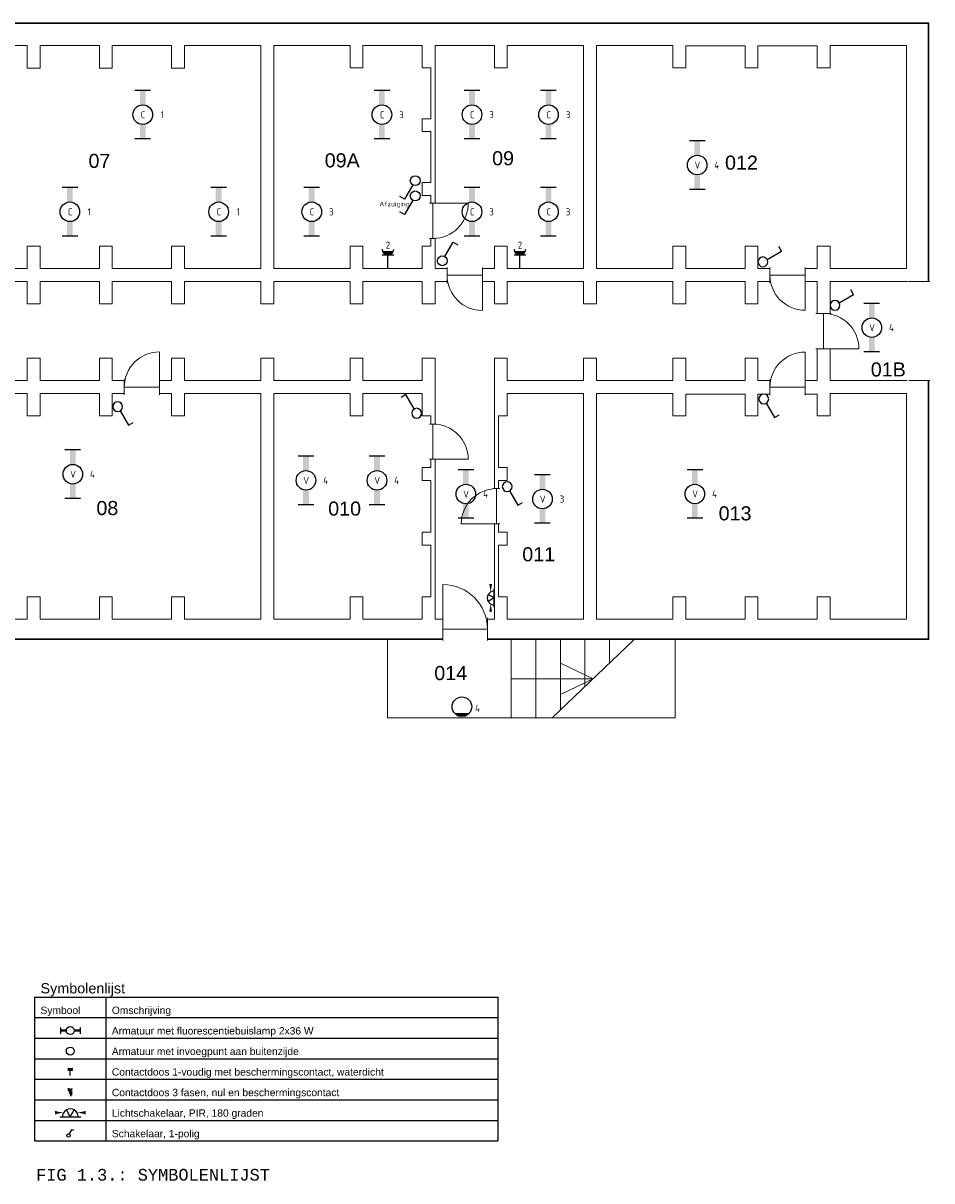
# Model space of a CAD drawing. Extents: x -138 to 45249, y -16608 to 16935.
# Tile 2 of 2: x 22041 to 45249, y -13835 to 15735. Entities that reach past the tile are written whole.
import ezdxf
from ezdxf.enums import TextEntityAlignment as Align

# ---------------------------------------------------------------- set-up
doc = ezdxf.new("R2010")
doc.units = 0
doc.header["$LTSCALE"] = 100
doc.header["$MEASUREMENT"] = 0
doc.set_wipeout_variables(frame=1)
for name, color, linetype in [('15', 7, 'Continuous'), ('BL$9----', 1, 'Continuous'), ('EL$1----', 3, 'Continuous'), ('EL6222--', 3, 'Continuous'), ('EL6311--', 3, 'Continuous'), ('Text', 1, 'Continuous')]:
    doc.layers.add(name, color=color, linetype=linetype)
for name, color, linetype, lineweight in [('X-L0_C_projectielijn', 253, 'Continuous', 5), ('X-L21_C_buitenwanden', 253, 'Continuous', 30), ('X-L22_C_binnenwand', 253, 'Continuous', 13), ('X-L24_C_trappen hellingen', 253, 'Continuous', 5), ('X-L32_C_binnenwandopeningen', 253, 'Continuous', 5), ('X-T22_C_ruimtelabel', 253, 'Continuous', 5)]:
    doc.layers.add(name, color=color, linetype=linetype, lineweight=lineweight)
doc.styles.add('MONOTXT', font='MONOTXT')
doc.styles.add('STABICAD-012', font='ISOCP.SHX', dxfattribs={"height": 120})
doc.styles.add('STABICAD-018', font='ISOCP.SHX', dxfattribs={"height": 180})
doc.styles.get("Standard").update_dxf_attribs({"font": 'arial.ttf'})

# ---------------------------------------------------------------- blocks, each defined once
blk = doc.blocks.new('DVDVB_32_-S-_DoorgangRuimte')
at = {"linetype": 'Continuous', "lineweight": 13}
blk.add_wipeout([(0, 0.6), (1, 0.6), (1, -0.6), (0, -0.6)], dxfattribs=at)
at = {"color": 7, "linetype": 'ByBlock', "lineweight": 13}
for p, q in [((0, -0.5), (0, 0.5)), ((1, -0.5), (1, 0.5))]:
    blk.add_line(p, q, dxfattribs=at)
blk = doc.blocks.new('DVDVB_32_-S-_Deur')
at = {"linetype": 'Continuous', "lineweight": 13}
blk.add_wipeout([(0, -0.5), (1, -0.5), (1, 0.5), (0, 0.5)], dxfattribs=at)
at = {"color": 0, "linetype": 'ByBlock', "lineweight": -2}
for p, q in [((0, -0.5), (0, 0.5)), ((1, -0.5), (1, 0.5)), ((0, 0), (1, 0))]:
    blk.add_line(p, q, dxfattribs=at)
blk = doc.blocks.new('DVDVB_32_-S-_DraairichtingEnkel')
at = {"color": 0, "linetype": 'ByBlock', "lineweight": -2}
blk.add_line((0, 0), (0, 1), dxfattribs=at)
blk.add_arc((0, 0), 1, 0, 90, dxfattribs=at)
blk = doc.blocks.new('*U8')
at = {"color": 0, "linetype": 'Continuous'}
for p, q in [((-6.2, 2), (-6.2, -2)), ((6.2, 2), (6.2, -2))]:
    blk.add_line(p, q, dxfattribs=at)
blk.add_circle((0, 0), 2.5, dxfattribs=at)
for points in [[(-2.5, 0.75), (-6.2, 0.75), (-2.5, -0.75), (-6.2, -0.75)], [(2.5, 0.75), (6.2, 0.75), (2.5, -0.75), (6.2, -0.75)]]:
    blk.add_solid(points, dxfattribs=at)
at = {"color": 0, "linetype": 'Continuous', "style": 'STABICAD-018'}
for tag, p in [('PANEL', (0, 8)), ('CIRCUIT', (0, 5)), ('SUBCIRCUIT', (4.5, 5)), ('LIGHTFIXTURECODE', (0, 0)), ('SWITCHCODE', (4.5, -3))]:
    blk.add_attdef(tag, text='', height=1.8, dxfattribs=at).set_placement(p, align=Align.MIDDLE)
blk = doc.blocks.new('CE_1114A1')
at = {"color": 0, "linetype": 'Continuous'}
for p, q in [((0.62, 1.08), (2.74, 4.75)), ((2.74, 4.75), (3.95, 4.05))]:
    blk.add_line(p, q, dxfattribs=at)
blk.add_circle((0, 0), 1.25, dxfattribs=at)
at = {"color": 0, "linetype": 'Continuous', "style": 'STABICAD-018', "flags": 1}
for tag in ['ARTICLECODE', 'CODING']:
    blk.add_attdef(tag, text='', height=1.8, dxfattribs=at).set_placement((0, 0), align=Align.MIDDLE)
at = {"color": 0, "linetype": 'Continuous', "style": 'STABICAD-018'}
blk.add_attdef('CIRCUITSWITCH', text='', height=1.8, dxfattribs=at).set_placement((3, 0.08), align=Align.MIDDLE_LEFT)
blk = doc.blocks.new('111304AWP')
at = {"color": 0, "linetype": 'Continuous'}
for p, q in [((1.3, 5.25), (-1.3, 5.25)), ((1.16, 5.05), (-1.16, 5.05)), ((0.96, 4.85), (-0.96, 4.85)), ((0.65, 4.65), (-0.65, 4.65))]:
    blk.add_line(p, q, dxfattribs=at)
blk = doc.blocks.new('*U13')
at = {"color": 0, "linetype": 'Continuous'}
for p, q in [((-1.5, 4.5), (1.5, 4.5)), ((0, 1), (0, 4.5))]:
    blk.add_line(p, q, dxfattribs=at)
blk.add_arc((0, 6), 1.5, 180, 0, dxfattribs=at)
blk.add_blockref('111304AWP', (0, 0), dxfattribs=at)
at = {"color": 0, "linetype": 'Continuous', "style": 'STABICAD-018'}
for tag, p in [('PANEL', (0, 11.5)), ('CIRCUIT', (0, 8.5)), ('SUBCIRCUIT', (4.5, 8.5)), ('ARTICLECODE', (0, 0))]:
    blk.add_attdef(tag, text='', height=1.8, dxfattribs=at).set_placement(p, align=Align.MIDDLE)
at = {"color": 0, "linetype": 'Continuous', "style": 'STABICAD-018', "flags": 1}
blk.add_attdef('POWERCODE', text='', height=1.8, dxfattribs=at).set_placement((13, 8.5), align=Align.MIDDLE)
blk = doc.blocks.new('E00528')
at = {"color": 0, "linetype": 'Continuous'}
for p, q in [((-2.33, 0.99), (2.33, 0.99)), ((0, 0.99), (-0.89, 2.54)), ((0, 0.99), (0.89, 2.54))]:
    blk.add_line(p, q, dxfattribs=at)
for centre, radius, start, end in [((0, 0.99), 1.78, 359.9997, 180.0003), ((0.23, 1.91), 3.56, 174.9809, 185.0191), ((-0.23, 1.91), 3.56, 354.9809, 5.0191)]:
    blk.add_arc(centre, radius, start, end, dxfattribs=at)
for points in [[(-1.55, 1.91), (-3.32, 2.22), (-3.32, 1.6)], [(1.55, 1.91), (3.32, 2.22), (3.32, 1.6)]]:
    blk.add_solid(points, dxfattribs=at)
at = {"color": 0, "linetype": 'Continuous', "style": 'STABICAD-018'}
for tag, p in [('SWITCHCODE', (0.61, 4.78)), ('ARTICLECODE', (0, 0))]:
    blk.add_attdef(tag, text='', height=1.8, dxfattribs=at).set_placement(p, align=Align.MIDDLE)
blk = doc.blocks.new('DVDVB_24_-S-_TrapOp')
at = {"color": 0, "lineweight": -2}
for p, q in [((0.15, 1), (0.15, 0)), ((0.75, 1), (0.25, 0)), ((0.3, 1), (0.3, 0.1)), ((0.45, 1), (0.45, 0.4)), ((0.6, 1), (0.6, 0.7)), ((0.3, 0.7), (0.5, 0.5)), ((0, 0.5), (0.5, 0.5)), ((0.3, 0.3), (0.5, 0.5))]:
    blk.add_line(p, q, dxfattribs=at)
at = {"color": 0, "lineweight": -2, "flags": 128}
blk.add_lwpolyline([(0, 1), (1, 1), (1, 0), (0, 0)], close=True, dxfattribs=at)
blk = doc.blocks.new('1115B3')
at = {"color": 0, "linetype": 'Continuous'}
blk.add_circle((0, 3.5), 2.5, dxfattribs=at)
at = {"color": 0, "linetype": 'Continuous', "style": 'STABICAD-018'}
for tag, p in [('PANEL', (0, 11.5)), ('CIRCUIT', (0, 8.5)), ('SUBCIRCUIT', (4.5, 8.5)), ('LIGHTFIXTURECODE', (0, 3.5)), ('SWITCHCODE', (4.5, 2.5))]:
    blk.add_attdef(tag, text='', height=1.8, dxfattribs=at).set_placement(p, align=Align.MIDDLE)
blk = doc.blocks.new('*U26')
at = {"layer": 'BL$9----', "color": 1}
for p, q in [((0, 0), (157.72, 0)), ((0, 0), (0, -49)), ((24.29, 0), (24.29, -49)), ((157.72, 0), (157.72, -49)), ((157.72, 0), (157.72, -49)), ((0, -7), (157.72, -7)), ((0, -14), (157.72, -14)), ((0, -21), (157.72, -21)), ((0, -28), (157.72, -28)), ((0, -35), (157.72, -35)), ((0, -42), (157.72, -42)), ((0, -49), (157.72, -49))]:
    blk.add_line(p, q, dxfattribs=at)
at = {"layer": 'BL$9----', "color": 2}
blk.add_attdef('TITLE', (2, 1.25), '', height=3.5, dxfattribs=at)
blk = doc.blocks.new('*U25')
at = {"layer": 'BL$9----', "color": 2}
for tag, p in [('blockname_0', (2, 1.25)), ('blockname_1', (2, 1.25)), ('blockname_2', (2, 1.25)), ('blockname_3', (2, 1.25)), ('blockname_4', (2, 1.25)), ('description_0', (26.29, 1.25)), ('description_1', (26.29, 1.25)), ('description_2', (26.29, 1.25)), ('description_3', (26.29, 1.25)), ('description_4', (26.29, 1.25))]:
    blk.add_attdef(tag, p, '', height=2.5, dxfattribs=at)
blk = doc.blocks.new('111304D')
at = {"color": 0, "linetype": 'Continuous'}
for p, q in [((-3, 10), (-3, 7.5)), ((-3, 8.7), (1.5, 6.1)), ((-1.5, 8.5), (1.5, 8.5)), ((1.5, 5.1), (-1.5, 6.9)), ((1.5, 4.1), (-1.5, 5.9)), ((1.5, 3.1), (-1.5, 4.9)), ((1.5, 2.1), (-1.5, 3.9)), ((0, 1), (0, 8.5))]:
    blk.add_line(p, q, dxfattribs=at)
at = {"color": 0, "linetype": 'Continuous', "const_width": 0.5}
blk.add_lwpolyline([(-1.7, 7.1, 1), (-2.2, 7.1, 1)], format="xyb", close=True, dxfattribs=at)
at = {"color": 0, "linetype": 'Continuous'}
blk.add_circle((-1.9, 7.1), 0.5, dxfattribs=at)
blk.add_arc((0, 10), 1.5, 180, 0, dxfattribs=at)
at = {"color": 0, "linetype": 'Continuous', "style": 'STABICAD-018'}
for tag, p in [('CIRCUIT', (0, 12.5)), ('PANEL', (0, 15.5)), ('SUBCIRCUIT', (4.5, 12.5)), ('ARTICLECODE', (0, 0))]:
    blk.add_attdef(tag, text='', height=1.8, dxfattribs=at).set_placement(p, align=Align.MIDDLE)
at = {"color": 0, "linetype": 'Continuous', "style": 'STABICAD-018', "flags": 1}
blk.add_attdef('POWERCODE', text='', height=1.8, dxfattribs=at).set_placement((13, 12.5), align=Align.MIDDLE)

msp = doc.modelspace()

# ---------------------------------------------------------------- linework, layer by layer
at = {"layer": 'EL6311--'}
for p, q in [((33066, -1896), (33430, -1894)), ((33088, -1917), (33409, -1915)), ((33111, -1933), (33383, -1934)), ((33152, -1954), (33346, -1954))]:
    msp.add_line(p, q, dxfattribs=at)
at = {"layer": 'X-L0_C_projectielijn'}
for p in [(31348, -9), (34508, -2009)]:
    msp.add_line(p, (31348, -2009), dxfattribs=at)
at = {"layer": 'X-L21_C_buitenwanden'}
msp.add_lwpolyline([(0, 15735), (0, 0), (45166, 0), (45166, 15735)], close=True, dxfattribs=at)
at = {"layer": 'X-L22_C_binnenwand'}
for points in [[(20195, 9465), (22145, 9465), (22145, 10035), (22475, 10035), (22475, 9465), (23988, 9465), (23988, 10035), (24318, 10035), (24318, 9465), (25830, 9465), (25830, 10035), (26160, 10035), (26160, 9465), (28110, 9465), (28110, 15165), (26160, 15165), (26160, 14582), (25830, 14582), (25830, 15165), (24318, 15165), (24318, 14582), (23988, 14582), (23988, 15165), (22475, 15165), (22475, 14582), (22145, 14582), (22145, 15165), (20195, 15165)], [(20195, 6605), (22145, 6605), (22145, 7175), (22475, 7175), (22475, 6605), (23988, 6605), (23988, 7175), (24318, 7175), (24318, 6605), (25830, 6605), (25830, 7175), (26160, 7175), (26160, 6605), (28110, 6605), (28110, 7175), (28440, 7175), (28440, 6605), (30390, 6605), (30390, 7175), (30720, 7175), (30720, 6605), (32232, 6605), (32232, 7175), (32562, 7175), (32562, 515), (34075, 515), (34075, 7175), (34405, 7175), (34405, 6605), (36355, 6605), (36355, 7175), (36685, 7175), (36685, 6605), (38635, 6605), (38635, 7175), (38965, 7175), (38965, 6605), (40478, 6605), (40478, 7175), (40808, 7175), (40808, 6605), (42320, 6605), (42320, 9135), (40808, 9135), (40808, 8565), (40478, 8565), (40478, 9135), (38965, 9135), (38965, 8565), (38635, 8565), (38635, 9135), (36685, 9135), (36685, 8565), (36355, 8565), (36355, 9135), (34405, 9135), (34405, 8565), (34075, 8565), (34075, 9135), (32562, 9135), (32562, 8565), (32232, 8565), (32232, 9135), (30720, 9135), (30720, 8565), (30390, 8565), (30390, 9135), (28440, 9135), (28440, 8565), (28110, 8565), (28110, 9135), (26160, 9135), (26160, 8565), (25830, 8565), (25830, 9135), (24318, 9135), (24318, 8565), (23988, 8565), (23988, 9135), (22475, 9135), (22475, 8565), (22145, 8565), (22145, 9135), (20195, 9135)], [(20195, 515), (22145, 515), (22145, 1085), (22475, 1085), (22475, 515), (23988, 515), (23988, 1085), (24318, 1085), (24318, 515), (25830, 515), (25830, 1085), (26160, 1085), (26160, 515), (28110, 515), (28110, 6275), (26160, 6275), (26160, 5705), (25830, 5705), (25830, 6275), (24318, 6275), (24318, 5705), (23988, 5705), (23988, 6275), (22475, 6275), (22475, 5705), (22145, 5705), (22145, 6275), (20195, 6275)]]:
    msp.add_lwpolyline(points, dxfattribs=at)
for points in [[(28440, 9465), (30390, 9465), (30390, 10035), (30720, 10035), (30720, 9465), (32232, 9465), (32232, 10035), (32452, 10035), (32452, 11335), (32232, 11335), (32232, 11665), (32452, 11665), (32452, 12965), (32232, 12965), (32232, 13295), (32452, 13295), (32452, 14595), (32232, 14595), (32232, 15165), (30720, 15165), (30720, 14595), (30390, 14595), (30390, 15165), (28440, 15165)], [(32562, 9465), (34075, 9465), (34075, 10035), (34405, 10035), (34405, 9465), (36355, 9465), (36355, 15165), (34405, 15165), (34405, 14595), (34075, 14595), (34075, 15165), (32562, 15165)], [(36685, 9465), (38635, 9465), (38635, 10035), (38965, 10035), (38965, 9465), (40478, 9465), (40478, 10035), (40808, 10035), (40808, 9465), (42320, 9465), (42320, 10035), (42650, 10035), (42650, 9465), (44600, 9465), (44600, 15165), (42650, 15165), (42650, 14595), (42320, 14595), (42320, 15152), (40808, 15152), (40808, 14595), (40478, 14595), (40478, 15152), (38965, 15152), (38965, 14595), (38635, 14595), (38635, 15165), (36685, 15165)], [(42650, 9135), (42650, 6605), (44698, 6605), (44698, 9135)], [(28440, 515), (30390, 515), (30390, 1085), (30720, 1085), (30720, 515), (32232, 515), (32232, 1085), (32452, 1085), (32452, 2405), (32232, 2405), (32232, 2735), (32452, 2735), (32452, 4055), (32232, 4055), (32232, 4385), (32452, 4385), (32452, 5705), (32232, 5705), (32232, 6275), (30720, 6275), (30720, 5705), (30390, 5705), (30390, 6275), (28440, 6275)], [(34405, 515), (36355, 515), (36355, 6275), (34405, 6275), (34405, 5705), (34185, 5705), (34185, 4385), (34405, 4385), (34405, 4055), (34185, 4055), (34185, 2735), (34405, 2735), (34405, 2405), (34185, 2405), (34185, 1085), (34405, 1085)], [(36685, 6275), (36685, 515), (38635, 515), (38635, 1085), (38965, 1085), (38965, 515), (40478, 515), (40478, 1085), (40808, 1085), (40808, 515), (42320, 515), (42320, 1085), (42650, 1085), (42650, 515), (44600, 515), (44600, 6275), (42650, 6275), (42650, 5705), (42320, 5705), (42320, 6262), (40808, 6262), (40808, 5705), (40478, 5705), (40478, 6262), (38965, 6262), (38965, 5705), (38635, 5705), (38635, 6275)]]:
    msp.add_lwpolyline(points, close=True, dxfattribs=at)

# ---------------------------------------------------------------- block references
at = {"layer": 'BL$9----', "xscale": 75, "yscale": 75, "zscale": 75}
msp.add_blockref('*U26', (22334, -9141), dxfattribs=at).add_auto_attribs({'TITLE': 'Symbolenlijst'})
at = {"layer": 'BL$9----'}
ref = msp.add_blockref('*U25', (22484, -9572), dxfattribs=dict(at, xscale=75, yscale=75, zscale=75))
ref.add_attrib('blockname_0', 'Symbool', (22484, -9572), dxfattribs={"color": 2, "height": 187.5})
ref.add_attrib('description_0', 'Omschrijving', (24306, -9572), dxfattribs={"color": 2, "height": 187.5})
at = {"layer": 'BL$9----', "color": 3, "zscale": 75}
for name, p, xscale, yscale in [('*U8', (23245, -9996), 40.5, 40.5), ('1115B3', (23245, -10663), 40.5, 40.5), ('*U13', (23245, -11188), 40.5, 40.5), ('111304D', (23261, -11695), 22.5, 22.5), ('E00528', (23245, -12310), 113.6357663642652, 113.6357663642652), ('CE_1114A1', (23199, -12680), 33.75, 33.75)]:
    msp.add_blockref(name, p, dxfattribs=dict(at, xscale=xscale, yscale=yscale))
at = {"layer": 'BL$9----'}
ref = msp.add_blockref('*U25', (22484, -10097), dxfattribs=dict(at, xscale=75, yscale=75, zscale=75))
ref.add_attrib('description_0', 'Armatuur met fluorescentiebuislamp 2x36 W', (24306, -10097), dxfattribs={"color": 1, "height": 187.5})
ref = msp.add_blockref('*U25', (34313, -10622), dxfattribs=dict(at, xscale=75, yscale=75, zscale=75))
ref.add_attrib('description_0', 'Armatuur met invoegpunt aan buitenzijde', (24306, -10622), dxfattribs={"color": 1, "height": 187.5})
ref = msp.add_blockref('*U25', (34313, -11147), dxfattribs=dict(at, xscale=75, yscale=75, zscale=75))
ref.add_attrib('description_0', 'Contactdoos 1-voudig met beschermingscontact, waterdicht', (24306, -11147), dxfattribs={"color": 1, "height": 187.5})
ref = msp.add_blockref('*U25', (34313, -11672), dxfattribs=dict(at, xscale=75, yscale=75, zscale=75))
ref.add_attrib('description_0', 'Contactdoos 3 fasen, nul en beschermingscontact', (24306, -11672), dxfattribs={"color": 1, "height": 187.5})
ref = msp.add_blockref('*U25', (34313, -12197), dxfattribs=dict(at, xscale=75, yscale=75, zscale=75))
ref.add_attrib('description_0', 'Lichtschakelaar, PIR, 180 graden', (24306, -12197), dxfattribs={"color": 1, "height": 187.5})
ref = msp.add_blockref('*U25', (34313, -12722), dxfattribs=dict(at, xscale=75, yscale=75, zscale=75))
ref.add_attrib('description_0', 'Schakelaar, 1-polig', (24306, -12722), dxfattribs={"color": 1, "height": 187.5})
at = {"layer": 'EL$1----', "linetype": 'Continuous', "yscale": 100, "zscale": 100, "rotation": 180}
for p, xscale in [((32054, 11713), 100), ((32054, 11323), 100), ((24456, 5940), -100)]:
    msp.add_blockref('CE_1114A1', p, dxfattribs=dict(at, xscale=xscale))
at = {"layer": 'EL$1----', "linetype": 'Continuous', "xscale": -100, "yscale": 100, "zscale": 100}
msp.add_blockref('CE_1114A1', (32089, 5772), dxfattribs=at)
at = {"layer": 'EL6222--', "linetype": 'Continuous'}
ref = msp.add_blockref('*U13', (31356, 9365), dxfattribs=dict(at, xscale=100, yscale=100, zscale=100))
ref.add_attrib('CIRCUIT', '2', dxfattribs={"layer": '0', "color": 1, "linetype": 'Continuous', "height": 180, "style": 'STABICAD-018'}).set_placement((31356, 10065), align=Align.MIDDLE)
ref = msp.add_blockref('*U13', (34728, 9365), dxfattribs=dict(at, xscale=100, yscale=100, zscale=100))
ref.add_attrib('CIRCUIT', '2', dxfattribs={"layer": '0', "color": 1, "linetype": 'Continuous', "height": 180, "style": 'STABICAD-018'}).set_placement((34728, 10065), align=Align.MIDDLE)
at = {"layer": 'EL6311--', "linetype": 'Continuous'}
ref = msp.add_blockref('*U8', (25096, 13398), dxfattribs=dict(at, xscale=100, yscale=100, zscale=100, rotation=270))
ref.add_attrib('CIRCUIT', '1', dxfattribs={"layer": '0', "color": 1, "linetype": 'Continuous', "height": 180, "style": 'STABICAD-018'}).set_placement((25596, 13398), align=Align.MIDDLE)
ref.add_attrib('SUBCIRCUIT', 'C', dxfattribs={"layer": '0', "color": 1, "linetype": 'Continuous', "height": 180, "style": 'STABICAD-018'}).set_placement((25102, 13396), align=Align.MIDDLE)
ref = msp.add_blockref('*U8', (31203, 13398), dxfattribs=dict(at, xscale=100, yscale=100, zscale=100, rotation=270))
ref.add_attrib('CIRCUIT', '3', dxfattribs={"layer": '0', "color": 1, "linetype": 'Continuous', "height": 180, "style": 'STABICAD-018'}).set_placement((31703, 13398), align=Align.MIDDLE)
ref.add_attrib('SUBCIRCUIT', 'C', dxfattribs={"layer": '0', "color": 1, "linetype": 'Continuous', "height": 180, "style": 'STABICAD-018'}).set_placement((31209, 13396), align=Align.MIDDLE)
ref = msp.add_blockref('*U8', (33504, 13398), dxfattribs=dict(at, xscale=100, yscale=100, zscale=100, rotation=270))
ref.add_attrib('CIRCUIT', '3', dxfattribs={"layer": '0', "color": 1, "linetype": 'Continuous', "height": 180, "style": 'STABICAD-018'}).set_placement((34004, 13398), align=Align.MIDDLE)
ref.add_attrib('SUBCIRCUIT', 'C', dxfattribs={"layer": '0', "color": 1, "linetype": 'Continuous', "height": 180, "style": 'STABICAD-018'}).set_placement((33510, 13396), align=Align.MIDDLE)
ref = msp.add_blockref('*U8', (35458, 13398), dxfattribs=dict(at, xscale=100, yscale=100, zscale=100, rotation=270))
ref.add_attrib('CIRCUIT', '3', dxfattribs={"layer": '0', "color": 1, "linetype": 'Continuous', "height": 180, "style": 'STABICAD-018'}).set_placement((35958, 13398), align=Align.MIDDLE)
ref.add_attrib('SUBCIRCUIT', 'C', dxfattribs={"layer": '0', "color": 1, "linetype": 'Continuous', "height": 180, "style": 'STABICAD-018'}).set_placement((35464, 13396), align=Align.MIDDLE)
ref = msp.add_blockref('*U8', (39256, 12110), dxfattribs=dict(at, xscale=100, yscale=100, zscale=100, rotation=270))
ref.add_attrib('CIRCUIT', '4', dxfattribs={"layer": '0', "color": 1, "linetype": 'Continuous', "height": 180, "style": 'STABICAD-018'}).set_placement((39756, 12110), align=Align.MIDDLE)
ref.add_attrib('SUBCIRCUIT', 'V', dxfattribs={"layer": '0', "color": 1, "linetype": 'Continuous', "height": 180, "style": 'STABICAD-018'}).set_placement((39262, 12108), align=Align.MIDDLE)
ref = msp.add_blockref('*U8', (23234, 10917), dxfattribs=dict(at, xscale=100, yscale=100, zscale=100, rotation=270))
ref.add_attrib('CIRCUIT', '1', dxfattribs={"layer": '0', "color": 1, "linetype": 'Continuous', "height": 180, "style": 'STABICAD-018'}).set_placement((23734, 10917), align=Align.MIDDLE)
ref.add_attrib('SUBCIRCUIT', 'C', dxfattribs={"layer": '0', "color": 1, "linetype": 'Continuous', "height": 180, "style": 'STABICAD-018'}).set_placement((23240, 10915), align=Align.MIDDLE)
ref = msp.add_blockref('*U8', (27034, 10917), dxfattribs=dict(at, xscale=100, yscale=100, zscale=100, rotation=270))
ref.add_attrib('CIRCUIT', '1', dxfattribs={"layer": '0', "color": 1, "linetype": 'Continuous', "height": 180, "style": 'STABICAD-018'}).set_placement((27534, 10917), align=Align.MIDDLE)
ref.add_attrib('SUBCIRCUIT', 'C', dxfattribs={"layer": '0', "color": 1, "linetype": 'Continuous', "height": 180, "style": 'STABICAD-018'}).set_placement((27040, 10915), align=Align.MIDDLE)
ref = msp.add_blockref('*U8', (29412, 10917), dxfattribs=dict(at, xscale=100, yscale=100, zscale=100, rotation=270))
ref.add_attrib('CIRCUIT', '3', dxfattribs={"layer": '0', "color": 1, "linetype": 'Continuous', "height": 180, "style": 'STABICAD-018'}).set_placement((29912, 10917), align=Align.MIDDLE)
ref.add_attrib('SUBCIRCUIT', 'C', dxfattribs={"layer": '0', "color": 1, "linetype": 'Continuous', "height": 180, "style": 'STABICAD-018'}).set_placement((29418, 10915), align=Align.MIDDLE)
ref = msp.add_blockref('*U8', (33504, 10917), dxfattribs=dict(at, xscale=100, yscale=100, zscale=100, rotation=270))
ref.add_attrib('CIRCUIT', '3', dxfattribs={"layer": '0', "color": 1, "linetype": 'Continuous', "height": 180, "style": 'STABICAD-018'}).set_placement((34004, 10917), align=Align.MIDDLE)
ref.add_attrib('SUBCIRCUIT', 'C', dxfattribs={"layer": '0', "color": 1, "linetype": 'Continuous', "height": 180, "style": 'STABICAD-018'}).set_placement((33510, 10915), align=Align.MIDDLE)
ref = msp.add_blockref('*U8', (35458, 10917), dxfattribs=dict(at, xscale=100, yscale=100, zscale=100, rotation=270))
ref.add_attrib('CIRCUIT', '3', dxfattribs={"layer": '0', "color": 1, "linetype": 'Continuous', "height": 180, "style": 'STABICAD-018'}).set_placement((35958, 10917), align=Align.MIDDLE)
ref.add_attrib('SUBCIRCUIT', 'C', dxfattribs={"layer": '0', "color": 1, "linetype": 'Continuous', "height": 180, "style": 'STABICAD-018'}).set_placement((35464, 10915), align=Align.MIDDLE)
ref = msp.add_blockref('*U8', (43716, 7958), dxfattribs=dict(at, xscale=100, yscale=100, zscale=100, rotation=270))
ref.add_attrib('CIRCUIT', '4', dxfattribs={"layer": '0', "color": 1, "linetype": 'Continuous', "height": 180, "style": 'STABICAD-018'}).set_placement((44216, 7958), align=Align.MIDDLE)
ref.add_attrib('SUBCIRCUIT', 'V', dxfattribs={"layer": '0', "color": 1, "linetype": 'Continuous', "height": 180, "style": 'STABICAD-018'}).set_placement((43722, 7956), align=Align.MIDDLE)
ref = msp.add_blockref('*U8', (23309, 4213), dxfattribs=dict(at, xscale=100, yscale=100, zscale=100, rotation=270))
ref.add_attrib('CIRCUIT', '4', dxfattribs={"layer": '0', "color": 1, "linetype": 'Continuous', "height": 180, "style": 'STABICAD-018'}).set_placement((23809, 4213), align=Align.MIDDLE)
ref.add_attrib('SUBCIRCUIT', 'V', dxfattribs={"layer": '0', "color": 1, "linetype": 'Continuous', "height": 180, "style": 'STABICAD-018'}).set_placement((23315, 4211), align=Align.MIDDLE)
ref = msp.add_blockref('*U8', (29263, 4056), dxfattribs=dict(at, xscale=100, yscale=100, zscale=100, rotation=270))
ref.add_attrib('CIRCUIT', '4', dxfattribs={"layer": '0', "color": 1, "linetype": 'Continuous', "height": 180, "style": 'STABICAD-018'}).set_placement((29763, 4056), align=Align.MIDDLE)
ref.add_attrib('SUBCIRCUIT', 'V', dxfattribs={"layer": '0', "color": 1, "linetype": 'Continuous', "height": 180, "style": 'STABICAD-018'}).set_placement((29269, 4054), align=Align.MIDDLE)
ref = msp.add_blockref('*U8', (31078, 4056), dxfattribs=dict(at, xscale=100, yscale=100, zscale=100, rotation=270))
ref.add_attrib('CIRCUIT', '4', dxfattribs={"layer": '0', "color": 1, "linetype": 'Continuous', "height": 180, "style": 'STABICAD-018'}).set_placement((31578, 4056), align=Align.MIDDLE)
ref.add_attrib('SUBCIRCUIT', 'V', dxfattribs={"layer": '0', "color": 1, "linetype": 'Continuous', "height": 180, "style": 'STABICAD-018'}).set_placement((31084, 4054), align=Align.MIDDLE)
ref = msp.add_blockref('*U8', (35304, 3580), dxfattribs=dict(at, xscale=100, yscale=100, zscale=100, rotation=270))
ref.add_attrib('CIRCUIT', '3', dxfattribs={"layer": '0', "color": 1, "linetype": 'Continuous', "height": 180, "style": 'STABICAD-018'}).set_placement((35804, 3580), align=Align.MIDDLE)
ref.add_attrib('SUBCIRCUIT', 'V', dxfattribs={"layer": '0', "color": 1, "linetype": 'Continuous', "height": 180, "style": 'STABICAD-018'}).set_placement((35310, 3578), align=Align.MIDDLE)
ref = msp.add_blockref('*U8', (39196, 3708), dxfattribs=dict(at, xscale=100, yscale=100, zscale=100, rotation=270))
ref.add_attrib('CIRCUIT', '4', dxfattribs={"layer": '0', "color": 1, "linetype": 'Continuous', "height": 180, "style": 'STABICAD-018'}).set_placement((39696, 3708), align=Align.MIDDLE)
ref.add_attrib('SUBCIRCUIT', 'V', dxfattribs={"layer": '0', "color": 1, "linetype": 'Continuous', "height": 180, "style": 'STABICAD-018'}).set_placement((39202, 3706), align=Align.MIDDLE)
at = {"layer": 'EL6311--', "linetype": 'Continuous', "xscale": 100, "yscale": 100, "zscale": 100, "rotation": 90}
msp.add_blockref('E00528', (34172, 1053), dxfattribs=at)
at = {"layer": 'EL6311--', "linetype": 'Continuous'}
ref = msp.add_blockref('1115B3', (33247, -1374), dxfattribs=dict(at, xscale=100, yscale=100, zscale=100, rotation=180))
ref.add_attrib('CIRCUIT', '4', dxfattribs={"layer": '0', "color": 1, "linetype": 'Continuous', "height": 180, "style": 'STABICAD-018'}).set_placement((33644, -1760), align=Align.MIDDLE)
at = {"layer": 'X-L24_C_trappen hellingen', "xscale": 4183, "yscale": 2000}
msp.add_blockref('DVDVB_24_-S-_TrapOp', (34508, -2009), dxfattribs=at)

# ---------------------------------------------------------------- texts
at = {"layer": '15', "linetype": 'Continuous', "lineweight": 0, "style": 'MONOTXT'}
msp.add_text('FIG 1.3.: SYMBOLENLIJST', height=300, dxfattribs=at).set_placement((22371, -13830))
at = {"layer": 'Text', "style": 'STABICAD-012'}
msp.add_text('Afzuiging', height=120, dxfattribs=at).set_placement((31140, 11057))
at = {"layer": 'X-T22_C_ruimtelabel'}
for s, p in [('09', (34298, 12285)), ('07', (23990, 12217)), ('09A', (30190, 12231)), ('012', (40386, 12173)), ('08', (24191, 3350)), ('010', (30251, 3336)), ('013', (40223, 3215)), ('011', (35208, 2169)), ('014', (32960, -864))]:
    msp.add_text(s, height=360, dxfattribs=at).set_placement(p, align=Align.MIDDLE_CENTER)

# ---------------------------------------------------------------- next in the draw order: block references
at = {"layer": 'X-L32_C_binnenwandopeningen'}
for name, p, xscale, yscale, rotation in [('DVDVB_32_-S-_Deur', (32507, 10235), 899.9937377, 170, 90), ('DVDVB_32_-S-_DoorgangRuimte', (44932, 9135), 2529.998695, 528, 270), ('DVDVB_32_-S-_Deur', (42485, 8320), 900, 390, 270), ('DVDVB_32_-S-_Deur', (42014, 6434), 900.0244044, 403, 180), ('DVDVB_32_-S-_Deur', (32507, 5495), 899.9940039, 170, 270), ('DVDVB_32_-S-_Deur', (34130, 2945), 899.9938054, 170, 90)]:
    msp.add_blockref(name, p, dxfattribs=dict(at, xscale=xscale, yscale=yscale, rotation=rotation))
for p, xscale, yscale in [((32869, 9296), 900.0243759, 398), ((41114, 9300), 900.0244044, 390), ((24624, 6440), 900.02, 390), ((32759, 257), 1140.015798, 575)]:
    msp.add_blockref('DVDVB_32_-S-_Deur', p, dxfattribs=dict(at, xscale=xscale, yscale=yscale))

# ---------------------------------------------------------------- next in the draw order: block references
at = {"layer": 'EL$1----', "linetype": 'Continuous', "xscale": 100, "yscale": 100, "zscale": 100}
msp.add_blockref('CE_1114A1', (32748, 9665), dxfattribs=at)
at = {"layer": 'EL$1----', "linetype": 'Continuous', "xscale": -100, "yscale": 100, "zscale": 100}
for p, rotation in [((40933, 9638), 270), ((42775, 8527), 270), ((40957, 6137), 180), ((34403, 3896), 180)]:
    msp.add_blockref('CE_1114A1', p, dxfattribs=dict(at, rotation=rotation))
at = {"layer": 'EL6311--', "linetype": 'Continuous'}
ref = msp.add_blockref('*U8', (33348, 3708), dxfattribs=dict(at, xscale=100, yscale=100, zscale=100, rotation=270))
ref.add_attrib('CIRCUIT', '4', dxfattribs={"layer": '0', "color": 1, "linetype": 'Continuous', "height": 180, "style": 'STABICAD-018'}).set_placement((33848, 3708), align=Align.MIDDLE)
ref.add_attrib('SUBCIRCUIT', 'V', dxfattribs={"layer": '0', "color": 1, "linetype": 'Continuous', "height": 180, "style": 'STABICAD-018'}).set_placement((33354, 3706), align=Align.MIDDLE)
at = {"layer": 'X-L32_C_binnenwandopeningen'}
for p, xscale, yscale, rotation in [((32507, 11135), 899.9937377, 899.9937377, 270), ((33769, 9296), 900.0243759, 900.0243759, 180), ((42014, 9300), 900.0244044, 900.0244044, 180), ((42485, 7420), 900, -900, 90), ((25524, 6440), 900.02, -900.02, 180), ((42014, 6434), 900.0244044, -900.0244044, 180), ((32507, 4595), 899.9940039, -899.9940039, 90), ((34130, 2945), 899.9938054, 899.9938054, 90)]:
    msp.add_blockref('DVDVB_32_-S-_DraairichtingEnkel', p, dxfattribs=dict(at, xscale=xscale, yscale=yscale, rotation=rotation))
at = {"layer": 'X-L32_C_binnenwandopeningen', "xscale": 1140.015798, "yscale": 1140.015798}
msp.add_blockref('DVDVB_32_-S-_DraairichtingEnkel', (32759, 257), dxfattribs=at)

# ---------------------------------------------------------------- next in the draw order: texts
at = {"layer": 'X-T22_C_ruimtelabel'}
msp.add_text('01B', height=360, dxfattribs=at).set_placement((44137, 6890), align=Align.MIDDLE_CENTER)

doc.saveas('drawing.dxf')
